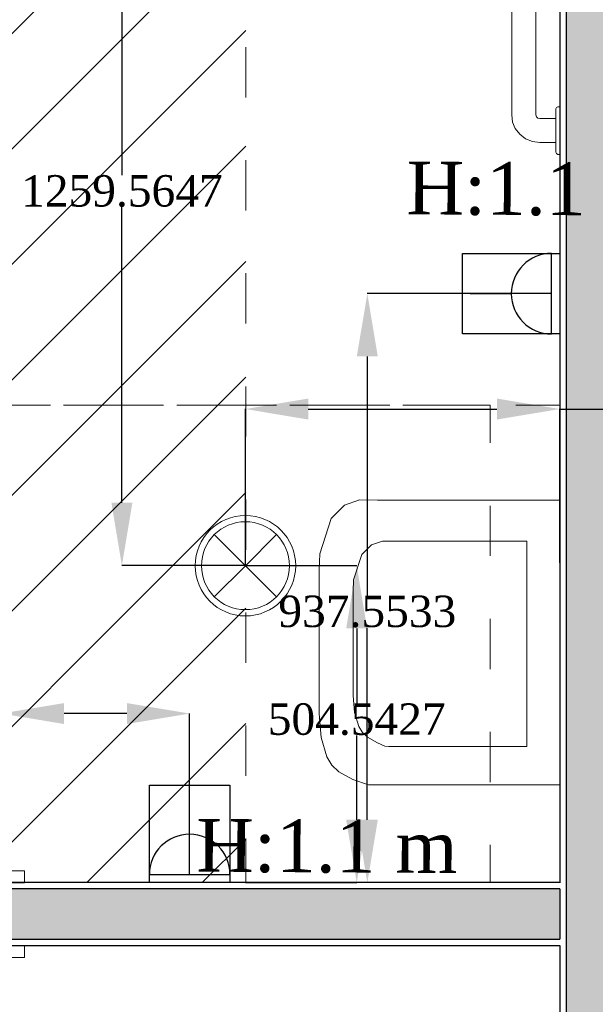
# Model space of a CAD drawing. Header units: inches. Extents: x -78787 to 29484, y -9517 to 23232.
# Tile 102 of 256: x -12093 to -11177, y 6535 to 8102. Entities that reach past the tile are written whole.
import ezdxf

# ---------------------------------------------------------------- set-up
doc = ezdxf.new("R2010")
doc.units = ezdxf.units.IN
doc.header["$MEASUREMENT"] = 0
for name, color, linetype in [('- განათება', 7, 'Continuous'), ('- საშტეფცელო როზეტები', 7, 'Continuous'), ('New_Structural - Bearing', 7, 'Continuous')]:
    doc.layers.add(name, color=color, linetype=linetype)
for name, color, linetype, lineweight in [('New_Archicad Doors_Pen_No__1', 7, 'Continuous', 13), ('New_Drawing & Figure_Pen_No__1', 7, 'Continuous', 13), ('New_Structural - Bearing_Pen_No__1', 7, 'Continuous', 13)]:
    doc.layers.add(name, color=color, linetype=linetype, lineweight=lineweight)
for name, color, linetype, lineweight, true_color in [('New_Drawing & Figure_Pen_No__115', 7, 'Continuous', 13, 0xff66ff), ('New_Interior - Lamp_Pen_No__77', 7, 'Continuous', 20, 0xffeb28), ('New_Structural - Bearing_Pen_No__5', 7, 'Continuous', 25, 0x40a5ff), ('New_Structural - Bearing_Pen_No__57', 7, 'Continuous', 25, 0xdcd214)]:
    doc.layers.add(name, color=color, linetype=linetype, lineweight=lineweight, true_color=true_color)
doc.styles.get("Standard").update_dxf_attribs({"font": 'arial.ttf'})
doc.dimstyles.get("Standard").update_dxf_attribs({"dimtxt": 0.18, "dimasz": 0.18, "dimexe": 0.18, "dimexo": 0.0625, "dimgap": 0.09, "dimtad": 0, "dimtih": 1, "dimtoh": 1, "dimdec": 4, "dimzin": 0, "dimdsep": 46, "dimtxsty": 'Standard', "dimcen": 0.09, "dimadec": 0, "dimazin": 0, "dimtfac": 1, "dimtdec": 4, "dimtofl": 0, "dimtmove": 0, "dimatfit": 3, "dimfxl": 1, "dimtolj": 1, "dimtzin": 0, "dimarcsym": 0})

# ---------------------------------------------------------------- blocks, each defined once
blk = doc.blocks.new('Wall_46', base_point=(-36573, 26103.2))
at = {"layer": 'New_Structural - Bearing_Pen_No__57', "linetype": 'Continuous', "lineweight": 25, "true_color": 0xdcd214}
blk.add_hatch(color=52, dxfattribs=at).paths.add_polyline_path([(-36563, 32588), (-36563, 26103.2), (-36483, 26103.2), (-36483, 32588)])
at = {"layer": 'New_Structural - Bearing_Pen_No__5', "color": 161, "linetype": 'Continuous', "lineweight": 25, "true_color": 0x40a5ff}
blk.add_line((-36563, 32588), (-36563, 26103.2), dxfattribs=at)
at = {"layer": 'New_Structural - Bearing_Pen_No__5', "color": 161, "linetype": 'Continuous', "lineweight": 25, "true_color": 0x40a5ff, "flags": 128}
for points in [[(-36573, 30008.2), (-36573, 27748.2)], [(-36573, 27738.2), (-36573, 27658.2)], [(-36573, 27648.2), (-36573, 26103.2)]]:
    blk.add_lwpolyline(points, dxfattribs=at)
blk = doc.blocks.new('Door_5')
at = {"layer": 'New_Archicad Doors_Pen_No__1', "color": 7, "linetype": 'Continuous', "lineweight": 13}
for p, q in [((420, 0), (420, 920)), ((420, 920), (460, 920)), ((460, 920), (460, 0)), ((-537, 0), (-537, 19)), ((-537, 19), (-487, 19)), ((-487, 19), (-487, 0)), ((487, 19), (537, 19)), ((487, 0), (487, 19)), ((537, 19), (537, 0)), ((-487, 0), (-537, 0)), ((-500, 0), (-537, 0)), ((-500, 0), (-537, 0)), ((-460, 0), (-500, 0)), ((-500, 0), (-500, -115)), ((-500, 0), (-500, -10)), ((-500, 0), (-500, -10)), ((-460, -115), (-460, 0)), ((460, 0), (420, 0)), ((500, 0), (460, 0)), ((460, 0), (460, -115)), ((537, 0), (487, 0)), ((500, -115), (500, 0)), ((500, 0), (500, -10)), ((500, 0), (500, -10)), ((500, 0), (537, 0)), ((500, 0), (537, 0)), ((-500, -10), (-500, -90)), ((-500, -10), (-500, -90)), ((500, -10), (500, -90)), ((500, -10), (500, -90)), ((-500, -90), (-500, -100)), ((-500, -90), (-500, -100)), ((500, -90), (500, -100)), ((500, -90), (500, -100)), ((-537, -119), (-537, -100)), ((-537, -100), (-487, -100)), ((-500, -100), (-537, -100)), ((-500, -100), (-537, -100)), ((-487, -100), (-487, -119)), ((487, -100), (537, -100)), ((487, -119), (487, -100)), ((500, -100), (537, -100)), ((500, -100), (537, -100)), ((537, -100), (537, -119)), ((-487, -119), (-537, -119)), ((-500, -115), (-460, -115)), ((460, -115), (500, -115)), ((537, -119), (487, -119))]:
    blk.add_line(p, q, dxfattribs=at)
blk.add_arc((460, 0), 920, 90, 180, dxfattribs=at)
blk = doc.blocks.new('Wall_48', base_point=(-36573, 27748.2))
at = {"layer": 'New_Structural - Bearing_Pen_No__57', "linetype": 'Continuous', "lineweight": 25, "true_color": 0xdcd214}
for points in [[(-38573, 27738.2), (-38573, 27658.2), (-38462.1, 27658.2), (-38462.1, 27738.2)], [(-36573, 27738.2), (-37462.1, 27738.2), (-37462.1, 27658.2), (-36573, 27658.2)]]:
    blk.add_hatch(color=52, dxfattribs=at).paths.add_polyline_path(points)
at = {"layer": 'New_Structural - Bearing_Pen_No__1', "color": 7, "linetype": 'Continuous', "lineweight": 13}
for p, q in [((-38462.1, 27748.2), (-38462.1, 27738.2)), ((-37462.1, 27748.2), (-37462.1, 27738.2)), ((-38462.1, 27738.2), (-38462.1, 27658.2)), ((-37462.1, 27738.2), (-37462.1, 27658.2)), ((-38462.1, 27658.2), (-38462.1, 27648.2)), ((-37462.1, 27658.2), (-37462.1, 27648.2))]:
    blk.add_line(p, q, dxfattribs=at)
at = {"layer": 'New_Structural - Bearing_Pen_No__1', "color": 7, "linetype": 'Continuous', "lineweight": 13, "flags": 128}
for points in [[(-38573, 27738.2), (-38573, 27658.2)], [(-36573, 27738.2), (-36573, 27658.2)]]:
    blk.add_lwpolyline(points, dxfattribs=at)
at = {"layer": 'New_Structural - Bearing_Pen_No__5', "color": 161, "linetype": 'Continuous', "lineweight": 25, "true_color": 0x40a5ff}
for p, q in [((-38462.1, 27748.2), (-38499.1, 27748.2)), ((-37462.1, 27748.2), (-37425.1, 27748.2)), ((-38462.1, 27738.2), (-38573, 27738.2)), ((-36573, 27738.2), (-37462.1, 27738.2)), ((-38573, 27658.2), (-38462.1, 27658.2)), ((-38462.1, 27648.2), (-38499.1, 27648.2)), ((-37462.1, 27658.2), (-36573, 27658.2)), ((-37462.1, 27648.2), (-37425.1, 27648.2))]:
    blk.add_line(p, q, dxfattribs=at)
at = {"layer": 'New_Structural - Bearing_Pen_No__5', "color": 161, "linetype": 'Continuous', "lineweight": 25, "true_color": 0x40a5ff, "flags": 128}
for points in [[(-38462.1, 27748.2), (-38573, 27748.2)], [(-36573, 27748.2), (-37462.1, 27748.2)], [(-38573, 27648.2), (-38462.1, 27648.2)], [(-37462.1, 27648.2), (-36573, 27648.2)]]:
    blk.add_lwpolyline(points, dxfattribs=at)
at = {"layer": 'New_Archicad Doors_Pen_No__1', "color": 7, "linetype": 'Continuous', "lineweight": 13, "xscale": -1, "zscale": 1000}
blk.add_blockref('Door_5', (-37962.1, 27748.2), dxfattribs=at)
blk = doc.blocks.new('1 ჩარჩო')
at = {"layer": '- საშტეფცელო როზეტები', "color": 5}
blk.add_lwpolyline([(7775.1, 3905.1), (7903.3, 3905.1), (7903.3, 3750.1), (7775.1, 3750.1)], close=True, dxfattribs=at)
blk = doc.blocks.new('- საშტეფცელო როზეტი IP22')
at = {"layer": '- საშტეფცელო როზეტები', "color": 5}
for p, q in [((8536.7, 3822.7), (8536.7, 3888.1)), ((8472.6, 3758.6), (8600.9, 3758.6))]:
    blk.add_line(p, q, dxfattribs=at)
blk.add_arc((8536.7, 3758.6), 64.1, 0, 180, dxfattribs=at)
blk = doc.blocks.new('Recessed Spot')
at = {"layer": 'New_Interior - Lamp_Pen_No__77', "color": 2, "linetype": 'Continuous', "lineweight": 20, "true_color": 0xffeb28}
for q in [(-49.5, 49.5), (49.5, 49.5), (-49.5, -49.5), (49.5, -49.5)]:
    blk.add_line((0, 0), q, dxfattribs=at)
at = {"layer": 'New_Interior - Lamp_Pen_No__77', "color": 2, "linetype": 'Continuous', "lineweight": 20, "true_color": 0xffeb28, "flags": 128}
blk.add_lwpolyline([(80, 0, 1), (-80, 0, 1)], format="xyb", close=True, dxfattribs=at)
at = {"layer": 'New_Interior - Lamp_Pen_No__77', "color": 2, "linetype": 'Continuous', "lineweight": 20, "true_color": 0xffeb28}
blk.add_circle((0, 0), 70, dxfattribs=at)
blk = doc.blocks.new('*D567')
at = {"layer": '- განათება', "color": 0, "lineweight": -2, "transparency": 16777216}
for p, q in [((-11733.7, 8492.7), (-11930.5, 8492.7)), ((-11930.3, 8392.7), (-11930.3, 7855)), ((-11930.3, 7333.2), (-11930.3, 7803.6)), ((-11733.7, 7233.2), (-11930.5, 7233.2))]:
    blk.add_line(p, q, dxfattribs=at)
at = {"layer": '- განათება', "color": 0, "transparency": 16777216}
for points in [[(-11946.9, 8392.7), (-11913.6, 8392.7), (-11930.3, 8492.7)], [(-11946.9, 7333.2), (-11913.6, 7333.2), (-11930.3, 7233.2)]]:
    blk.add_solid(points, dxfattribs=at)
at = {"layer": 'Defpoints', "color": 0, "transparency": 16777216}
for p in [(-11930.3, 8492.7), (-11733.6, 8492.7), (-11733.6, 7233.2)]:
    blk.add_point(p, dxfattribs=at)
at = {"layer": '- განათება', "color": 0, "transparency": 16777216, "insert": (-11930.3, 7829.3), "char_height": 50, "attachment_point": 5}
blk.add_mtext('\\A1;{\\fSylfaen|b0|i0|c0|p18;1259.5647}', dxfattribs=at)
blk = doc.blocks.new('*D571')
at = {"layer": '- განათება', "color": 0, "lineweight": -2, "transparency": 16777216}
for p, q in [((-11733.6, 7233.2), (-11556.3, 7233.2)), ((-11556.5, 7133.2), (-11556.5, 7014.1)), ((-11556.5, 6828.6), (-11556.5, 6962.8)), ((-11733.4, 6728.6), (-11556.3, 6728.6))]:
    blk.add_line(p, q, dxfattribs=at)
at = {"layer": '- განათება', "color": 0, "transparency": 16777216}
for points in [[(-11573.2, 7133.2), (-11539.9, 7133.2), (-11556.5, 7233.2)], [(-11573.2, 6828.6), (-11539.9, 6828.6), (-11556.5, 6728.6)]]:
    blk.add_solid(points, dxfattribs=at)
at = {"layer": 'Defpoints', "color": 0, "transparency": 16777216}
for p in [(-11733.6, 7233.2), (-11556.5, 7233.2), (-11733.5, 6728.6)]:
    blk.add_point(p, dxfattribs=at)
at = {"layer": '- განათება', "color": 0, "transparency": 16777216, "insert": (-11556.5, 6988.4), "char_height": 50, "attachment_point": 5}
blk.add_mtext('\\A1;{\\fSylfaen|b0|i0|c0|p18;504.5427}', dxfattribs=at)
blk = doc.blocks.new('*D572')
at = {"layer": '- განათება', "color": 0, "lineweight": -2, "transparency": 16777216}
for p, q in [((-11733.6, 7233.2), (-11733.6, 7482.7)), ((-11633.6, 7482.5), (-11333.3, 7482.5)), ((-11233.3, 7237.6), (-11233.3, 7482.7)), ((-11233.3, 7482.5), (-11104.1, 7482.5))]:
    blk.add_line(p, q, dxfattribs=at)
at = {"layer": '- განათება', "color": 0, "transparency": 16777216}
for points in [[(-11633.6, 7499.2), (-11633.6, 7465.8), (-11733.6, 7482.5)], [(-11333.3, 7499.2), (-11333.3, 7465.8), (-11233.3, 7482.5)]]:
    blk.add_solid(points, dxfattribs=at)
at = {"layer": 'Defpoints', "color": 0, "transparency": 16777216}
for p in [(-11233.3, 7482.5), (-11733.6, 7233.2), (-11233.3, 7237.5)]:
    blk.add_point(p, dxfattribs=at)
at = {"layer": '- განათება', "color": 0, "transparency": 16777216, "insert": (-10970.5, 7482.5), "char_height": 50, "attachment_point": 5}
blk.add_mtext('\\A1;{\\fSylfaen|b0|i0|c0|p18;500.3732}', dxfattribs=at)
blk = doc.blocks.new('*D1252')
at = {"layer": '- საშტეფცელო როზეტები', "color": 0, "lineweight": -2, "transparency": 16777216}
for p, q in [((-12122.4, 6997.8), (-12224.7, 6997.8)), ((-12122.4, 6718.7), (-12122.4, 6997.9)), ((-11922.4, 6997.8), (-12022.4, 6997.8)), ((-11822.4, 6741.6), (-11822.4, 6997.9))]:
    blk.add_line(p, q, dxfattribs=at)
at = {"layer": '- საშტეფცელო როზეტები', "color": 0, "transparency": 16777216}
for points in [[(-12022.4, 7014.4), (-12022.4, 6981.1), (-12122.4, 6997.8)], [(-11922.4, 7014.4), (-11922.4, 6981.1), (-11822.4, 6997.8)]]:
    blk.add_solid(points, dxfattribs=at)
at = {"layer": 'Defpoints', "color": 0, "transparency": 16777216}
for p in [(-11822.4, 6997.8), (-11822.4, 6741.6), (-12122.4, 6718.6)]:
    blk.add_point(p, dxfattribs=at)
at = {"layer": '- საშტეფცელო როზეტები', "color": 0, "transparency": 16777216, "insert": (-12358.1, 6997.8), "char_height": 50, "attachment_point": 5}
blk.add_mtext('\\A1;{\\fSylfaen|b0|i0|c0|p18;300.0000}', dxfattribs=at)
blk = doc.blocks.new('*D1253')
at = {"layer": '- საშტეფცელო როზეტები', "color": 0, "lineweight": -2, "transparency": 16777216}
for p, q in [((-11246.3, 7666.2), (-11539.8, 7666.2)), ((-11539.6, 7566.2), (-11539.6, 7185.7)), ((-11539.6, 6828.6), (-11539.6, 7134.3)), ((-11233.3, 6728.6), (-11539.8, 6728.6))]:
    blk.add_line(p, q, dxfattribs=at)
at = {"layer": '- საშტეფცელო როზეტები', "color": 0, "transparency": 16777216}
for points in [[(-11556.3, 7566.2), (-11522.9, 7566.2), (-11539.6, 7666.2)], [(-11556.3, 6828.6), (-11522.9, 6828.6), (-11539.6, 6728.6)]]:
    blk.add_solid(points, dxfattribs=at)
at = {"layer": 'Defpoints', "color": 0, "transparency": 16777216}
for p in [(-11246.2, 7666.2), (-11539.6, 6728.6), (-11233.3, 6728.6)]:
    blk.add_point(p, dxfattribs=at)
at = {"layer": '- საშტეფცელო როზეტები', "color": 0, "transparency": 16777216, "insert": (-11539.6, 7160), "char_height": 50, "attachment_point": 5}
blk.add_mtext('\\A1;{\\fSylfaen|b0|i0|c0|p18;937.5533}', dxfattribs=at)

msp = doc.modelspace()

# ---------------------------------------------------------------- linework, layer by layer
at = {"layer": 'New_Drawing & Figure_Pen_No__1', "color": 7, "linetype": 'Continuous', "lineweight": 13}
msp.add_lwpolyline([(-11233.26504, 8988.61593), (-13233.26809, 8988.61593), (-13233.26809, 6728.61248), (-11233.26504, 6728.61248)], close=True, dxfattribs=at)
for points in [[(-11309.59664, 7951.01435), (-11309.59664, 8811.31566)], [(-11271.61658, 7951.01435), (-11271.61658, 8811.31566)], [(-11239.77653, 7960.51436), (-11238.66653, 7962.71437)], [(-11238.66653, 7962.71437), (-11236.42653, 7963.81437)], [(-11233.07652, 7963.81437), (-11236.43653, 7963.81437)], [(-11309.59664, 7951.01435), (-11309.59664, 7951.61435)], [(-11308.47664, 7939.41433), (-11309.59664, 7951.01435)], [(-11271.61658, 7951.01435), (-11271.61658, 7951.61435)], [(-11270.50658, 7947.71434), (-11271.61658, 7951.01435)], [(-11268.26658, 7945.51434), (-11270.50658, 7947.71434)], [(-11239.77653, 7960.51436), (-11239.77653, 7891.21426)], [(-11304.00663, 7928.91431), (-11308.47664, 7939.41433)], [(-11264.90657, 7944.91434), (-11268.26658, 7945.51434)], [(-11264.90657, 7944.91434), (-11239.77653, 7944.91434)], [(-11296.75662, 7920.0143), (-11304.00663, 7928.91431)], [(-11287.80661, 7912.81429), (-11296.75662, 7920.0143)], [(-11276.63659, 7908.41428), (-11287.80661, 7912.81429)], [(-11264.90657, 7906.71428), (-11276.63659, 7908.41428)], [(-11264.90657, 7906.71428), (-11239.77653, 7906.71428)], [(-11245.95654, 7906.71428), (-11245.95654, 7907.31428)], [(-11239.77653, 7906.71428), (-11239.77653, 7907.31428)], [(-11238.66653, 7889.01425), (-11239.77653, 7891.21426)], [(-11236.42653, 7887.91425), (-11238.66653, 7889.01425)], [(-11236.42653, 7887.91425), (-11233.06652, 7887.91425)], [(-12123.99789, 7488.61364), (-12043.99776, 7488.61364)], [(-11943.07761, 7488.61364), (-12023.07773, 7488.61364)], [(-11943.99761, 7488.61364), (-11863.99749, 7488.61364)], [(-11763.07733, 7488.61364), (-11843.07746, 7488.61364)], [(-11763.99734, 7488.61364), (-11683.99721, 7488.61364)], [(-11583.07706, 7488.61364), (-11663.07718, 7488.61364)], [(-11583.99706, 7488.61364), (-11503.99694, 7488.61364)], [(-11403.07678, 7488.61364), (-11483.07691, 7488.61364)], [(-11403.99679, 7488.61364), (-11343.99669, 7488.61364)], [(-11343.99669, 7488.61364), (-11343.99669, 7428.61355)], [(-11233.07652, 7488.61364), (-11303.07663, 7488.61364)], [(-11576.09705, 7329.4134), (-11551.88701, 7337.71341)], [(-11551.88701, 7337.71341), (-11523.65697, 7337.51341)], [(-11523.65697, 7337.51341), (-11233.07652, 7337.51341)], [(-11597.18708, 7308.01337), (-11576.09705, 7329.4134)], [(-11343.99669, 7328.6134), (-11343.99669, 7248.61328)], [(-11615.34711, 7252.21328), (-11597.18708, 7308.01337)], [(-11548.32701, 7250.81328), (-11533.11698, 7266.3133)], [(-11533.11698, 7266.3133), (-11515.64696, 7272.21331)], [(-11515.64696, 7272.21331), (-11495.28693, 7272.11331)], [(-11495.28693, 7272.11331), (-11285.5866, 7272.11331)], [(-11285.5866, 7272.11331), (-11285.5866, 6945.12281)], [(-11616.43711, 7226.41324), (-11615.34711, 7252.21328)], [(-11561.43703, 7210.51322), (-11548.32701, 7250.81328)], [(-11616.43711, 6997.19289), (-11616.43711, 7226.41324)], [(-11562.22703, 7191.91319), (-11561.43703, 7210.51322)], [(-11562.22703, 7026.55294), (-11562.22703, 7191.91319)], [(-11343.99669, 7148.61312), (-11343.99669, 7068.613)], [(-11559.85702, 6999.46289), (-11562.22703, 7026.55294)], [(-11613.14711, 6959.65283), (-11616.43711, 6997.19289)], [(-11553.17701, 6977.40286), (-11559.85702, 6999.46289)], [(-11547.367, 6967.68285), (-11553.17701, 6977.40286)], [(-11603.87709, 6929.08279), (-11613.14711, 6959.65283)], [(-11539.49699, 6960.15283), (-11547.367, 6967.68285)], [(-11523.42697, 6951.16282), (-11539.49699, 6960.15283)], [(-11343.99669, 6968.61285), (-11343.99669, 6888.61273)], [(-11511.76695, 6945.94281), (-11523.42697, 6951.16282)], [(-11505.39694, 6945.12281), (-11511.76695, 6945.94281)], [(-11285.5866, 6945.12281), (-11505.39694, 6945.12281)], [(-11595.82708, 6915.62277), (-11603.87709, 6929.08279)], [(-11584.92706, 6905.18275), (-11595.82708, 6915.62277)], [(-11562.65703, 6892.72273), (-11584.92706, 6905.18275)], [(-11537.66699, 6884.35272), (-11562.65703, 6892.72273)], [(-11233.07652, 6884.35272), (-11537.66699, 6884.35272)], [(-11343.99669, 6788.61257), (-11343.99669, 6728.61248)]]:
    msp.add_lwpolyline(points, dxfattribs=at)
at = {"layer": 'New_Drawing & Figure_Pen_No__115', "color": 211, "linetype": 'Continuous', "lineweight": 13, "true_color": 0xff66ff}
for points in [[(-11956.99763, 8228.61477), (-13233.07958, 6952.53282)], [(-11773.14735, 8228.61477), (-13233.07958, 6768.69254)], [(-11733.07729, 8084.81455), (-13089.30936, 6728.61248)], [(-11733.07729, 7978.61439), (-11733.07729, 8058.61451)], [(-11733.07729, 7901.01427), (-12905.45908, 6728.61248)], [(-11733.07729, 7798.61412), (-11733.07729, 7878.61424)], [(-11733.07729, 7717.11399), (-12721.6088, 6728.61248)], [(-11733.07729, 7618.61384), (-11733.07729, 7698.61396)], [(-11733.07729, 7533.31371), (-12537.75852, 6728.61248)], [(-11733.07729, 7438.61357), (-11733.07729, 7518.61369)], [(-11733.07729, 7349.41343), (-12353.91824, 6728.61248)], [(-11733.07729, 7258.61329), (-11733.07729, 7338.61341)], [(-11733.07729, 7165.61315), (-12170.06796, 6728.61248)], [(-11733.07729, 7078.61302), (-11733.07729, 7158.61314)], [(-11733.07729, 6981.75287), (-11986.21768, 6728.61248)], [(-11733.07729, 6898.61274), (-11733.07729, 6978.61286)], [(-11733.07729, 6797.91259), (-11802.36739, 6728.61248)], [(-11733.07729, 6728.61248), (-11733.07729, 6798.61259)]]:
    msp.add_lwpolyline(points, dxfattribs=at)

# ---------------------------------------------------------------- block references
at = {"layer": '- განათება', "color": 2, "linetype": 'Continuous', "lineweight": 20, "true_color": 0xffeb28, "zscale": 1000}
msp.add_blockref('Recessed Spot', (-11733.63829, 7233.1552), dxfattribs=at)
at = {"layer": '- საშტეფცელო როზეტები', "rotation": 90}
for name, p in [('1 ჩარჩო', (-7483.20256, -173.04187)), ('- საშტეფცელო როზეტი IP22', (-7487.6792, -870.57581))]:
    msp.add_blockref(name, p, dxfattribs=at)
at = {"layer": '- საშტეფცელო როზეტები'}
for name, p in [('1 ჩარჩო', (-19661.57569, 2978.55)), ('- საშტეფცელო როზეტი IP22', (-20359.10963, 2983.02665))]:
    msp.add_blockref(name, p, dxfattribs=at)
at = {"layer": 'New_Structural - Bearing', "color": 7, "lineweight": 35}
for name, p in [('Wall_46', (-11233.26504, 5083.56462)), ('Wall_48', (-11233.26504, 6728.61248))]:
    msp.add_blockref(name, p, dxfattribs=at)

# ---------------------------------------------------------------- texts
at = {"layer": '- საშტეფცელო როზეტები', "color": 5, "char_height": 83.9644685, "attachment_point": 3, "rotation": 359.68932566}
for insert in [(-11061.25322, 7874.21558), (-11395.78707, 6827.84293)]:
    msp.add_mtext_dynamic_manual_height_columns('{\\fSylfaen|b0|i0|c0|p18;H:1.1 m}', width=710.9466492, gutter_width=1.70068, heights=[0], dxfattribs=dict(at, insert=insert))

# ---------------------------------------------------------------- dimensions: what is measured, and where the dimension line sits
at = {"layer": '- განათება', "color": 1}
for base, p1, p2, picture, middle in [((-11930.27834, 8492.71986), (-11733.63829, 7233.1552), (-11733.63829, 8492.71986), '*D567', (-11930.27834, 7829.31113)), ((-11556.51702, 7233.1552), (-11733.5, 6728.61248), (-11733.63829, 7233.1552), '*D571', (-11556.51702, 6988.43288))]:
    dim = msp.add_linear_dim(base=base, p1=p1, p2=p2, angle=90, text='{\\fSylfaen|b0|i0|c0|p18;<>}', dimstyle='Standard', override={"dimtxt": 50, "dimasz": 100}, dxfattribs=at)
    dim.commit()
    dim.dimension.update_dxf_attribs({"geometry": picture, "text_midpoint": middle, "dimtype": 160})
dim = msp.add_linear_dim(base=(-11233.2650354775, 7482.5), p1=(-11733.6382854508, 7233.1551990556), p2=(-11233.2650354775, 7237.5), text='{\\fSylfaen|b0|i0|c0|p18;<>}', dimstyle='Standard', override={"dimtxt": 50, "dimasz": 100}, dxfattribs=at)
dim.commit()
dim.dimension.update_dxf_attribs({"geometry": '*D572', "text_midpoint": (-10970.5, 7482.5), "dimtype": 160})
at = {"layer": '- საშტეფცელო როზეტები', "color": 1}
dim = msp.add_linear_dim(base=(-11539.5995, 6728.61248), p1=(-11246.23618, 7666.16579), p2=(-11233.26504, 6728.61248), angle=270, text='{\\fSylfaen|b0|i0|c0|p18;<>}', dimstyle='Standard', override={"dimtxt": 50, "dimasz": 100}, dxfattribs=at)
dim.commit()
dim.dimension.update_dxf_attribs({"geometry": '*D1253', "text_midpoint": (-11539.5995, 7160), "dimtype": 160})
dim = msp.add_linear_dim(base=(-11822.36803, 6997.76289), p1=(-12122.36803, 6718.61248), p2=(-11822.36803, 6741.58363), text='{\\fSylfaen|b0|i0|c0|p18;<>}', dimstyle='Standard', override={"dimtxt": 50, "dimasz": 100}, dxfattribs=at)
dim.commit()
dim.dimension.update_dxf_attribs({"geometry": '*D1252', "text_midpoint": (-12358.13824, 6997.76289), "dimtype": 160})

doc.saveas('drawing.dxf')
